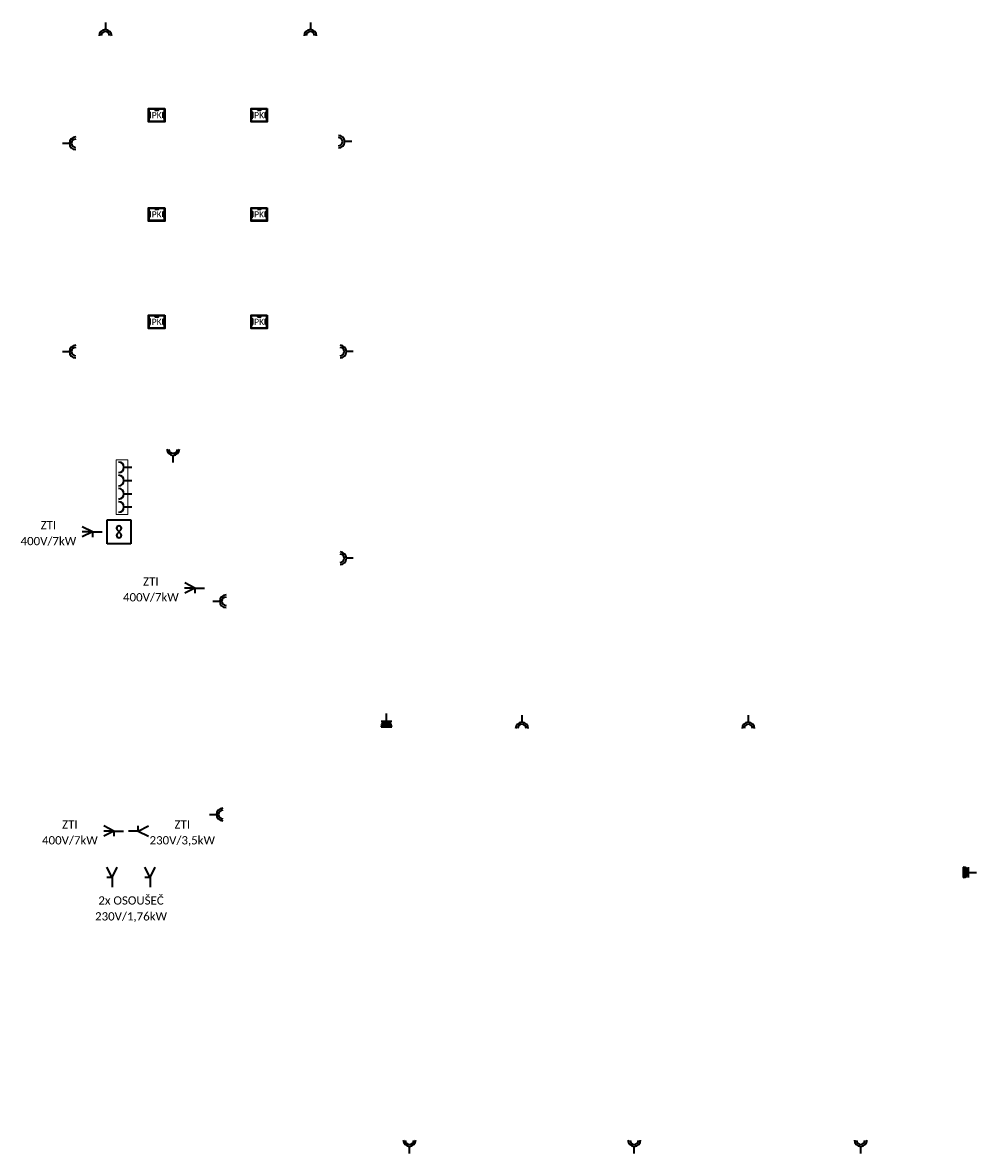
# Model space of a CAD drawing. Header units: millimetres. Extents: x 888143 to 1496244, y -180350 to -113621.
# Tile 7 of 11: x 1060344 to 1089200, y -175350 to -141150. Entities that reach past the tile are written whole.
import ezdxf
from ezdxf.enums import TextEntityAlignment as Align

# ---------------------------------------------------------------- set-up
doc = ezdxf.new("R2010")
doc.units = ezdxf.units.MM
doc.header["$LTSCALE"] = 50
doc.linetypes.add('DASHED2', pattern=[9.525, 6.35, -3.175])
for name, color, linetype, lineweight in [('E-přístroje', 7, 'Continuous', 35), ('E-rámečky', 4, 'DASHED2', 13), ('E-spotřebiče', 7, 'Continuous', 35), ('E-texty', 7, 'Continuous', 35), ('E-zásuvky', 7, 'Continuous', 35)]:
    doc.layers.add(name, color=color, linetype=linetype, lineweight=lineweight)
doc.styles.get("Standard").update_dxf_attribs({"font": 'CALIBRI.TTF'})

# ---------------------------------------------------------------- blocks, each defined once
blk = doc.blocks.new('Ventilátor')
at = {"color": 0, "linetype": 'ByBlock', "ltscale": 10}
for p, q in [((0, 180), (360, 180)), ((0, -180), (0, 180)), ((360, 180), (360, -180)), ((153.17, -30), (206.84, 30)), ((153.17, 30), (206.84, -30)), ((360, -180), (0, -180))]:
    blk.add_line(p, q, dxfattribs=at)
for centre, radius, start, end in [((180, 54), 36.01, 318.197307, 221.813303), ((180, -54), 36, 138.186697, 41.802693)]:
    blk.add_arc(centre, radius, start, end, dxfattribs=at)
blk = doc.blocks.new('Dvojzásuvka')
at = {"color": 0, "linetype": 'ByBlock'}
blk.add_line((0, 0), (0, 105), dxfattribs=at)
for radius, end in [(95.3, 0), (63.5, 359.4974)]:
    blk.add_arc((0, 200), radius, 180, end, dxfattribs=at)
blk = doc.blocks.new('4 rámeček')
at = {"layer": 'E-rámečky', "color": 0, "ltscale": 10}
blk.add_lwpolyline([(412.5, -87.5), (412.5, 87.5), (-412.5, 87.5), (-412.5, -87.5)], close=True, dxfattribs=at)
blk = doc.blocks.new('Zásuvka 1F')
at = {"color": 0, "linetype": 'ByBlock'}
blk.add_line((0, 120), (0, 0), dxfattribs=at)
blk.add_arc((0, 200), 80, 180, 0, dxfattribs=at)
blk = doc.blocks.new('Vývod 3F')
at = {"color": 0, "linetype": 'ByBlock', "lineweight": -2, "ltscale": 25}
for q in [(0, 0), (98.16, 53.06), (200.62, 51.62), (201.04, 0), (200.62, -51.62)]:
    blk.add_line((98.16, 0), q, dxfattribs=at)
blk = doc.blocks.new('Vývod 1F')
at = {"color": 0, "linetype": 'ByBlock', "lineweight": -2, "ltscale": 25}
for q in [(0, 0), (98.16, 53.06), (200.62, 51.62), (200.62, -51.62)]:
    blk.add_line((98.16, 0), q, dxfattribs=at)
blk = doc.blocks.new('Zásuvka 3F IP44')
at = {"color": 0, "linetype": 'ByBlock'}
for p, q in [((80, 200), (-80, 200)), ((-80, 120), (80, 120)), ((0, 120), (0, 0))]:
    blk.add_line(p, q, dxfattribs=at)
at = {"color": 0, "linetype": 'ByBlock', "const_width": 10}
for points in [[(-75.21, 200, 1), (75.21, 200)], [(-69.19, 200, 1), (69.19, 200, 1)], [(-63.18, 200, 1), (63.18, 200, 1)], [(-57.16, 200, 1), (57.16, 200, 1)], [(-51.14, 200, 1), (51.14, 200, 1)], [(-45.13, 200, 1), (45.13, 200, 1)], [(-39.11, 200, 1), (39.11, 200, 1)], [(-33.09, 200, 1), (33.09, 200, 1)], [(-27.08, 200, 1), (27.08, 200, 1)], [(-21.06, 200, 1), (21.06, 200, 1)], [(-15.04, 200, 1), (15.04, 200, 1)], [(-9.03, 200, 1), (9.03, 200, 1)], [(-3.01, 200, 1), (3.01, 200, 1)]]:
    blk.add_lwpolyline(points, format="xyb", dxfattribs=at)
at = {"color": 0, "linetype": 'ByBlock'}
blk.add_arc((0, 200), 80, 180, 0, dxfattribs=at)
blk = doc.blocks.new('Podlahová krabice')
for points in [[(162, 135), (162, -135), (-162, -135), (-162, 135)], [(152, 125), (152, -125), (-152, -125), (-152, 125)], [(-128, -52), (-128, 52), (-152, 52), (-152, -52)], [(-34, 103), (34, 103), (34, 125), (-34, 125)], [(128, -52), (128, 52), (152, 52), (152, -52)]]:
    blk.add_lwpolyline(points, close=True)

msp = doc.modelspace()

# ---------------------------------------------------------------- block references
at = {"layer": 'E-přístroje', "xscale": 1.5, "yscale": 1.5, "zscale": 1.5}
for p in [(1064400, -143950), (1067499, -143950), (1064400, -146950), (1067499, -146950), (1064400, -150200), (1067499, -150200)]:
    msp.add_blockref('Podlahová krabice', p, dxfattribs=at)
at = {"layer": 'E-rámečky', "xscale": 2, "yscale": 2, "zscale": 2, "rotation": 90}
msp.add_blockref('4 rámeček', (1063350, -155200), dxfattribs=at)
at = {"layer": 'E-spotřebiče'}
for name, p, xscale, yscale, zscale in [('Ventilátor', (1062900, -156550), 2, 2, 2), ('Vývod 1F', (1063550, -165600), 3, 3, 3)]:
    msp.add_blockref(name, p, dxfattribs=dict(at, xscale=xscale, yscale=yscale, zscale=zscale))
at = {"layer": 'E-spotřebiče', "xscale": 3, "yscale": 3, "zscale": 3}
for name, p, rotation in [('Vývod 3F', (1062750, -156550), 180), ('Vývod 3F', (1065850, -158250), 180), ('Vývod 3F', (1063400, -165600), 180), ('Vývod 1F', (1063050, -167300), 89.99999999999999), ('Vývod 1F', (1064200, -167300), 89.99999999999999)]:
    msp.add_blockref(name, p, dxfattribs=dict(at, rotation=rotation))
at = {"layer": 'E-zásuvky', "xscale": 2, "yscale": 2, "zscale": 2}
for name, p, rotation in [('Dvojzásuvka', (1062850, -141150), 180), ('Dvojzásuvka', (1069050, -141150), 180), ('Dvojzásuvka', (1061550, -144800), 270), ('Dvojzásuvka', (1070300, -144750), 90), ('Dvojzásuvka', (1061550, -151100), 270), ('Dvojzásuvka', (1070350, -151100), 90), ('Zásuvka 1F', (1063650, -154600), 90), ('Zásuvka 1F', (1063650, -155000), 90), ('Zásuvka 1F', (1063650, -155400), 90), ('Zásuvka 1F', (1063650, -155800), 90), ('Dvojzásuvka', (1070350, -157350), 90), ('Dvojzásuvka', (1066100, -158650), 270), ('Zásuvka 3F IP44', (1071350, -162050), 180), ('Dvojzásuvka', (1075450, -162100), 180), ('Dvojzásuvka', (1082300, -162100), 180), ('Dvojzásuvka', (1066000, -165100), 270), ('Zásuvka 3F IP44', (1089200, -166850), 90)]:
    msp.add_blockref(name, p, dxfattribs=dict(at, rotation=rotation))
for p in [(1064900, -154450), (1072050, -175350), (1078850, -175350), (1085700, -175350)]:
    msp.add_blockref('Dvojzásuvka', p, dxfattribs=at)

# ---------------------------------------------------------------- texts
at = {"layer": 'E-texty'}
for p in [(1064400, -143950), (1067499, -143950), (1064400, -146950), (1067499, -146950), (1064400, -150200), (1067499, -150200)]:
    msp.add_text('PK', height=187.5, dxfattribs=at).set_placement(p, align=Align.MIDDLE_CENTER)
at = {"layer": 'E-texty', "ltscale": 0.02}
for s, p in [('ZTI', (1061125, -156350)), ('400V/7kW', (1061125, -156831)), ('ZTI', (1064225, -158050)), ('400V/7kW', (1064225, -158531)), ('ZTI', (1061775, -165400)), ('ZTI', (1065175, -165400)), ('400V/7kW', (1061775, -165881)), ('230V/3,5kW', (1065175, -165881)), ('2x OSOUŠEČ', (1063625, -167700)), ('230V/1,76kW', (1063625, -168181))]:
    msp.add_text(s, height=250, dxfattribs=at).set_placement(p, align=Align.MIDDLE_CENTER)

doc.saveas('drawing.dxf')
